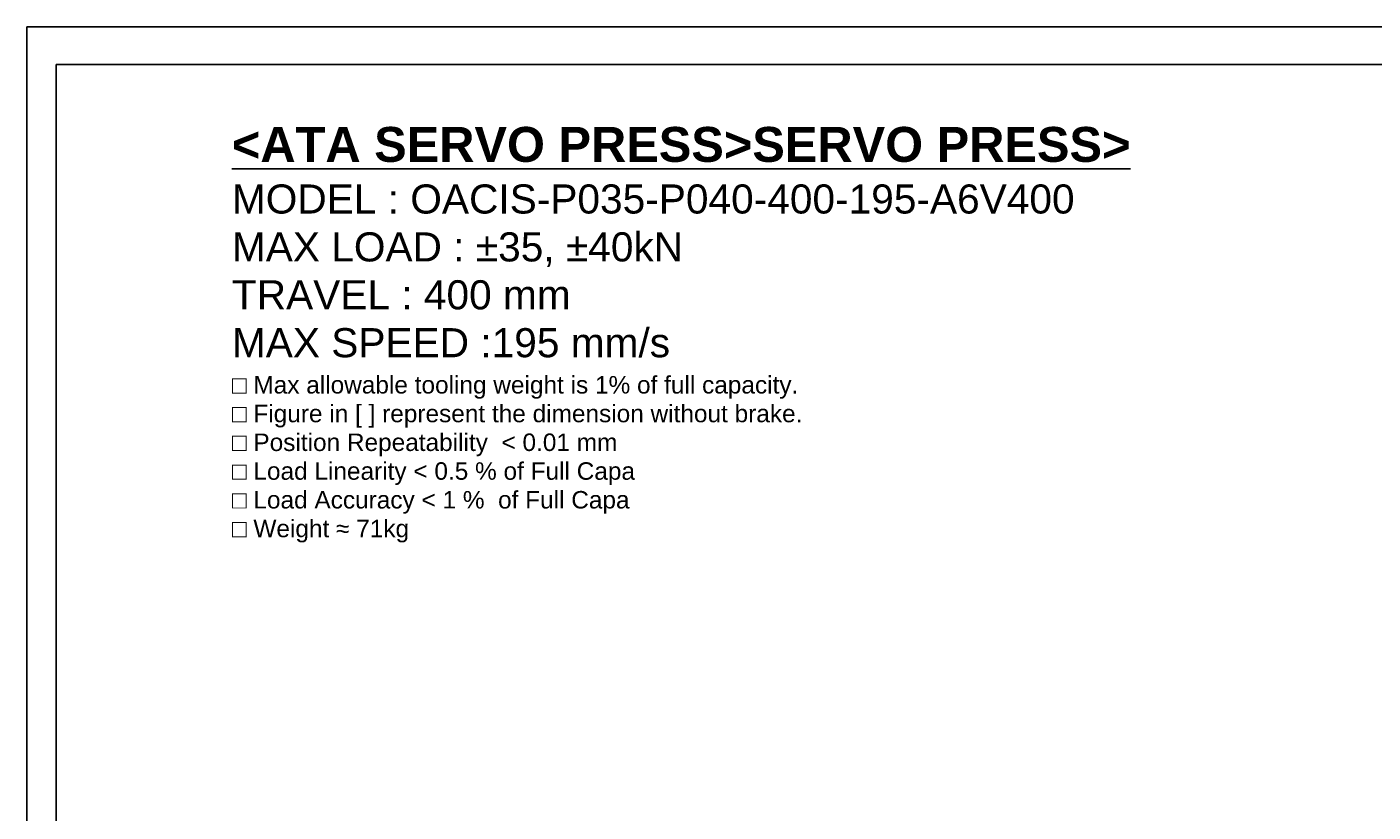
# Model space of a CAD drawing. Extents: x 12273 to 13958, y 12656 to 13854.
# Tile 5 of 21: x 12273 to 12921, y 13477 to 13854. Entities that reach past the tile are written whole.
import ezdxf

# ---------------------------------------------------------------- set-up
doc = ezdxf.new("R2010")
doc.units = 0
doc.header["$LTSCALE"] = 25.4
doc.layers.get('0').update_dxf_attribs({"linetype": 'CONTINUOUS'})
doc.layers.add('ATA-TEXT', color=7, linetype='CONTINUOUS', lineweight=25)
doc.styles.add('주 문자 (ISO)', font='arial.ttf')

# ---------------------------------------------------------------- blocks, each defined once
blk = doc.blocks.new('ata-Border-A1-002')
at = {"color": 253, "ltscale": 0.5}
for q in [(841, 594), (0, 0)]:
    blk.add_line((0, 594), q, dxfattribs=at)
blk.add_line((7, 585), (834, 585))
at = {"ltscale": 0.5}
blk.add_line((7, 9), (7, 585), dxfattribs=at)

msp = doc.modelspace()

# ---------------------------------------------------------------- block references
at = {"xscale": 2, "yscale": 2, "zscale": 2}
msp.add_blockref('ata-Border-A1-002', (12273.4879337, 12666.3436961), dxfattribs=at)

# ---------------------------------------------------------------- texts
at = {"layer": 'ATA-TEXT', "color": 7, "insert": (12372.0946459, 13806.240419), "char_height": 4.9, "width": 469.284982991, "attachment_point": 1, "line_spacing_factor": 0.987388, "style": '주 문자 (ISO)'}
msp.add_mtext('{\\fArial|b1|i0|c129|p34;\\H3.42860x;\\L<ATA SERVO PRESS>SERVO PRESS>}\\P{\\fArial|b0|i0|c129|p34;\\H2.85705x;MODEL : OACIS-P035-P040-400-195-A6V400 }\\P{\\fArial|b0|i0|c129|p34;\\H2.85705x;MAX LOAD : ±35, ±40kN}\\P{\\fArial|b0|i0|c129|p34;\\H2.85705x;TRAVEL : 400 mm}\\P{\\fArial|b0|i0|c129|p34;\\H2.85705x;MAX SPEED :195 mm/s}\\P{\\fArial|b0|i0|c129|p34;\\H1.71423x;□ Max allowable tooling weight is 1% of full capacity.}\\P{\\fArial|b0|i0|c129|p34;\\H1.71423x;□ Figure in [ ] represent the dimension without brake.}\\P{\\fArial|b0|i0|c129|p34;\\H1.71423x;□ Position Repeatability  }{\\fArial|b0|i0|c129|p34;\\H1.71423x;<}{\\fArial|b0|i0|c129|p34;\\H1.71423x; 0.01 mm}\\P{\\fArial|b0|i0|c129|p34;\\H1.71423x;□ Load Linearity }{\\fArial|b0|i0|c129|p34;\\H1.71423x;<}{\\fArial|b0|i0|c129|p34;\\H1.71423x; 0.5 % of Full Capa}\\P{\\fArial|b0|i0|c129|p34;\\H1.71423x;□ Load Accuracy }{\\fArial|b0|i0|c129|p34;\\H1.71423x;<}{\\fArial|b0|i0|c129|p34;\\H1.71423x; 1 %  of Full Capa}\\P{\\fArial|b0|i0|c129|p34;\\H1.71423x;□ Weight ≈ 71kg}', dxfattribs=at)

doc.saveas('drawing.dxf')
